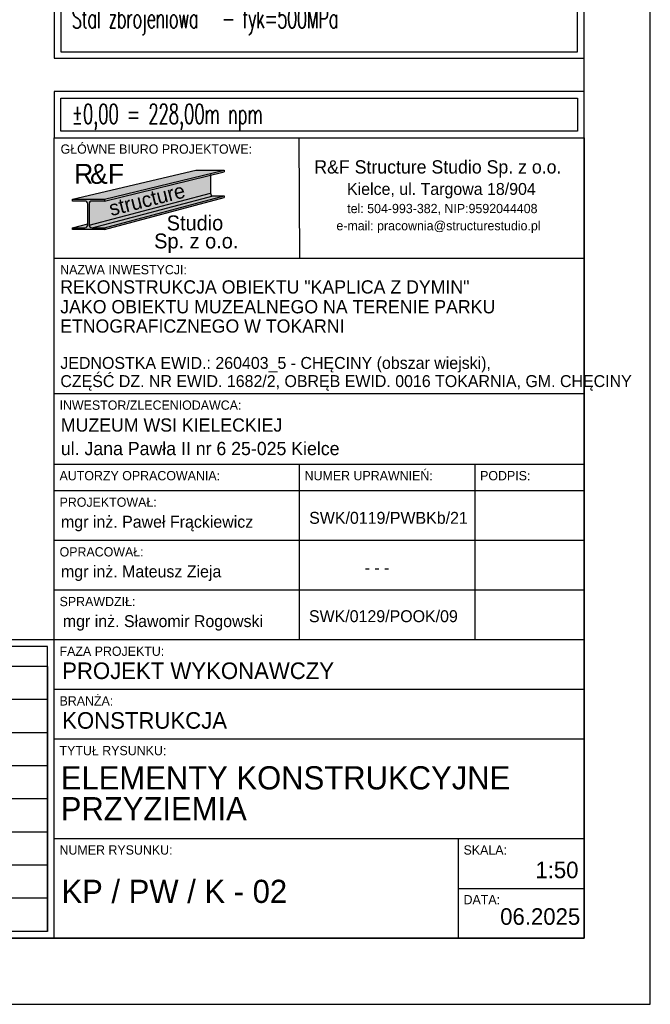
# Model space of a CAD drawing. Header units: centimetres. Extents: x 152786 to 159501, y -6718 to 1403.
# Tile 32 of 89: x 154410 to 154886, y -5032 to -4289. Entities that reach past the tile are written whole.
import ezdxf
from ezdxf.enums import TextEntityAlignment as Align

# ---------------------------------------------------------------- set-up
doc = ezdxf.new("R2010")
doc.units = ezdxf.units.CM
doc.header["$LTSCALE"] = 0.1
doc.linetypes.add('Dot & Dashed', pattern=[33.5139, 17.6389, -8.81945, 0, -7.05555])
doc.layers.get('0').update_dxf_attribs({"color": 45})
for name, color, linetype in [('A_wymiary_zewn', 4, 'Continuous'), ('Format', 7, 'Continuous'), ('hatch_R&F', 4, 'Continuous'), ('konstr_R&F', 2, 'Continuous'), ('opisy_R&F', 3, 'Continuous'), ('ozn_graficzne_R&F', 5, 'Continuous'), ('Section', 3, 'Continuous'), ('wymiary_R&F', 3, 'Continuous'), ('ściany_murowane_R&F', 13, 'Continuous')]:
    doc.layers.add(name, color=color, linetype=linetype)
doc.styles.add('MtXpl_FL_Pismo_Techn', font='txt')
doc.styles.add('MtXpl_FL_Pismo_Techn_1', font='txt')
doc.styles.add('S2_STANDARD_text3', font='simplex.shx', dxfattribs={"height": 12})
doc.styles.add('simplex 0.6', font='simplex.shx', dxfattribs={"width": 0.6})
doc.styles.add('TECH', font='FL Pismo Techniczne.ttf')

# ---------------------------------------------------------------- blocks, each defined once
blk = doc.blocks.new('tab_konstr_Tokarnia')
at = {"layer": 'A_wymiary_zewn', "true_color": 0xd7d6d6}
h = blk.add_hatch(color=254, dxfattribs=at)
h.dxf.hatch_style = 1
h.paths.add_polyline_path([(155912.24, -6517.47), (155890.64, -6517.47), (155797.69, -6539.31), (155821.69, -6539.31)])
at = {"layer": 'A_wymiary_zewn', "true_color": 0x848484}
h = blk.add_hatch(color=252, dxfattribs=at)
h.dxf.hatch_style = 1
h.paths.add_polyline_path([(155901.85, -6534.75), (155901.85, -6521.2), (155821.69, -6540.66), (155812.39, -6540.66, 0.414214), (155810.14, -6542.91), (155810.14, -6558.51, 0.037989), (155810.16, -6558.85)])
at = {"layer": 'A_wymiary_zewn', "true_color": 0x293133}
h = blk.add_hatch(color=250, dxfattribs=at)
h.dxf.hatch_style = 1
h.paths.add_polyline_path([(155912.24, -6518.68), (155912.24, -6517.47), (155821.69, -6539.31), (155821.69, -6540.66)])
h = blk.add_hatch(color=250, dxfattribs=at)
h.dxf.hatch_style = 1
edge = h.paths.add_edge_path()
edge.add_line((155797.69, -6560.76), (155806.99, -6560.76))
edge.add_arc((155806.99, -6558.51), 2.25, 270, 0)
edge.add_line((155809.24, -6558.51), (155809.24, -6542.91))
edge.add_arc((155806.99, -6542.91), 2.25, 0, 90)
edge.add_line((155806.99, -6540.66), (155797.69, -6540.66))
edge.add_line((155797.69, -6540.66), (155797.69, -6539.31))
edge.add_line((155797.69, -6539.31), (155821.69, -6539.31))
edge.add_line((155821.69, -6539.31), (155821.69, -6540.66))
edge.add_line((155821.69, -6540.66), (155812.39, -6540.66))
edge.add_arc((155812.39, -6542.91), 2.25, 90, 180)
edge.add_line((155810.14, -6542.91), (155810.14, -6558.51))
edge.add_arc((155812.39, -6558.51), 2.25, 180, 270)
edge.add_line((155812.39, -6560.76), (155821.69, -6560.76))
edge.add_line((155821.69, -6560.76), (155821.69, -6562.11))
edge.add_line((155821.69, -6562.11), (155797.69, -6562.11))
edge.add_line((155797.69, -6562.11), (155797.69, -6560.76))
at = {"layer": 'A_wymiary_zewn', "true_color": 0xafadad}
h = blk.add_hatch(color=253, dxfattribs=at)
h.dxf.hatch_style = 1
h.paths.add_polyline_path([(155903.87, -6536.77, -0.414214), (155901.85, -6534.75), (155810.16, -6558.85, 0.370396), (155812.39, -6560.76)])
at = {"layer": 'A_wymiary_zewn', "true_color": 0xd7d6d6}
h = blk.add_hatch(color=254, dxfattribs=at)
h.dxf.hatch_style = 1
h.paths.add_polyline_path([(155912.24, -6536.77), (155903.87, -6536.77), (155812.39, -6560.76), (155821.69, -6560.76)])
at = {"layer": 'A_wymiary_zewn', "true_color": 0x293133}
h = blk.add_hatch(color=250, dxfattribs=at)
h.dxf.hatch_style = 1
h.paths.add_polyline_path([(155912.24, -6537.99), (155912.24, -6536.77), (155821.69, -6560.76), (155821.69, -6562.11)])
at = {"layer": 'A_wymiary_zewn', "true_color": 0xafadad}
h = blk.add_hatch(color=253, dxfattribs=at)
h.dxf.hatch_style = 1
h.paths.add_polyline_path([(155809.24, -6558.51), (155809.24, -6557.78), (155797.69, -6560.76), (155806.99, -6560.76, 0.414214)])
at = {"color": 5}
for p, q in [((155783.87, -6492.94), (156183.87, -6492.94)), ((155783.87, -7096.92), (155783.87, -6492.94)), ((156183.87, -6492.94), (156183.87, -7096.92)), ((156183.87, -7096.92), (155783.87, -7096.92))]:
    blk.add_line(p, q, dxfattribs=at)
at = {"color": 4}
for p, q in [((155969.34, -6583.94), (155968.87, -6492.94)), ((156183.87, -6583.94), (155783.87, -6583.94)), ((156183.87, -6686.19), (155783.87, -6686.19)), ((156183.87, -6739.42), (155783.87, -6739.42)), ((155968.87, -6739.42), (155968.87, -6871.92)), ((156101.37, -6739.42), (156101.37, -6871.92)), ((156183.87, -6759.42), (155783.87, -6759.42)), ((156183.87, -6759.42), (155783.87, -6759.42)), ((156183.87, -6759.42), (155783.87, -6759.42)), ((156183.87, -6796.92), (155783.87, -6796.92)), ((156183.87, -6834.42), (155783.87, -6834.42)), ((156183.87, -6871.92), (155783.87, -6871.92)), ((156183.87, -6871.92), (155783.87, -6871.92)), ((156183.87, -6909.42), (155783.87, -6909.42)), ((156183.87, -6946.92), (155783.87, -6946.92)), ((156183.87, -7021.92), (155783.87, -7021.92)), ((156088.87, -7021.92), (156088.87, -7096.92)), ((156088.87, -7059.42), (156183.87, -7059.42))]:
    blk.add_line(p, q, dxfattribs=at)
at = {"layer": 'A_wymiary_zewn', "color": 250, "true_color": 0x293133}
for p, q in [((155797.69, -6539.31), (155890.64, -6517.47)), ((155821.69, -6539.31), (155912.24, -6517.47)), ((155821.69, -6540.66), (155912.24, -6518.68)), ((155890.64, -6517.47), (155912.24, -6517.47)), ((155901.85, -6520.71), (155901.85, -6534.75)), ((155912.24, -6517.47), (155912.24, -6518.68)), ((155797.69, -6540.66), (155797.69, -6539.31)), ((155797.69, -6539.31), (155821.69, -6539.31)), ((155810.16, -6558.85), (155901.85, -6534.75)), ((155812.39, -6560.76), (155903.87, -6536.77)), ((155821.69, -6560.76), (155912.24, -6536.77)), ((155821.69, -6562.11), (155912.24, -6537.99)), ((155821.69, -6539.31), (155821.69, -6540.66)), ((155903.87, -6536.77), (155912.24, -6536.77)), ((155806.99, -6540.66), (155797.69, -6540.66)), ((155809.24, -6558.51), (155809.24, -6542.91)), ((155810.14, -6542.91), (155810.14, -6558.51)), ((155821.69, -6540.66), (155812.39, -6540.66)), ((155797.69, -6560.76), (155809.24, -6557.78)), ((155797.69, -6560.76), (155806.99, -6560.76)), ((155797.69, -6562.11), (155797.69, -6560.76)), ((155812.39, -6560.76), (155821.69, -6560.76)), ((155821.69, -6560.76), (155821.69, -6562.11)), ((155821.69, -6562.11), (155797.69, -6562.11))]:
    blk.add_line(p, q, dxfattribs=at)
for centre, radius, start, end in [((155903.87, -6534.75), 2.03, 180, 270), ((155806.99, -6542.91), 2.25, 0, 90), ((155812.39, -6542.91), 2.25, 90, 180), ((155806.99, -6558.51), 2.25, 270, 0), ((155812.39, -6558.51), 2.25, 180, 270)]:
    blk.add_arc(centre, radius, start, end, dxfattribs=at)
at = {"layer": 'Section'}
for p, q in [((155890.64, -6517.47), (155912.24, -6517.47)), ((155912.24, -6517.47), (155912.24, -6518.68)), ((155912.24, -6536.77), (155912.24, -6537.99))]:
    blk.add_line(p, q, dxfattribs=at)
at = {"color": 4}
for s, height, style, p in [('GŁÓWNE BIURO PROJEKTOWE:', 7, 'TECH', (155788.64, -6504.94)), ('R&F Structure Studio Sp. z o.o.', 10, 'MtXpl_FL_Pismo_Techn', (155980.21, -6519.88)), ('Kielce, ul. Targowa 18/904', 9, 'MtXpl_FL_Pismo_Techn', (156004.9, -6536.03)), ('tel: 504-993-382, NIP:9592044408', 7, 'MtXpl_FL_Pismo_Techn', (156005.06, -6549.8)), ('e-mail: pracownia@structurestudio.pl', 7, 'MtXpl_FL_Pismo_Techn', (155996.88, -6562.75)), ('NAZWA INWESTYCJI:', 7, 'TECH', (155788.34, -6595.94)), ('REKONSTRUKCJA OBIEKTU "KAPLICA Z DYMIN"', 10, 'TECH', (155788.4, -6610.48)), ('JAKO OBIEKTU MUZEALNEGO NA TERENIE PARKU ', 10, 'TECH', (155788.4, -6625.43)), ('ETNOGRAFICZNEGO W TOKARNI ', 10, 'TECH', (155788.32, -6639.99)), ('JEDNOSTKA EWID.: 260403_5 - CHĘCINY (obszar wiejski), ', 9, 'TECH', (155788.5, -6667.34)), ('CZĘŚĆ DZ. NR EWID. 1682/2, OBRĘB EWID. 0016 TOKARNIA, GM. CHĘCINY  ', 9, 'TECH', (155788.5, -6681.06)), ('INWESTOR/ZLECENIODAWCA:', 7, 'TECH', (155787.87, -6698.19)), ('MUZEUM WSI KIELECKIEJ ', 10, 'TECH', (155788.87, -6714.7)), ('ul. Jana Pawła II nr 6 25-025 Kielce ', 10.0002, 'TECH', (155788.87, -6732.44)), ('AUTORZY OPRACOWANIA:', 7, 'TECH', (155787.87, -6751.42)), ('NUMER UPRAWNIEŃ:', 7, 'TECH', (155972.87, -6751.42)), ('PODPIS:', 7, 'TECH', (156105.37, -6751.42)), ('PROJEKTOWAŁ:', 7, 'TECH', (155787.9, -6771.42)), ('OPRACOWAŁ:', 7, 'TECH', (155787.9, -6808.92)), ('SPRAWDZIŁ:', 7, 'TECH', (155787.9, -6846.42)), ('FAZA PROJEKTU:', 7, 'TECH', (155787.87, -6883.92)), ('BRANŻA:', 7, 'TECH', (155787.87, -6921.42)), ('TYTUŁ RYSUNKU:', 7, 'TECH', (155787.87, -6958.92)), ('NUMER RYSUNKU:', 7, 'TECH', (155787.87, -7033.92)), ('SKALA:', 7, 'TECH', (156092.87, -7033.92)), ('DATA:', 7, 'TECH', (156092.87, -7071.42))]:
    blk.add_text(s, height=height, dxfattribs=dict(at, style=style)).set_placement(p)
at = {"color": 3, "style": 'TECH'}
for s, height, p in [('mgr inż. Paweł Frąckiewicz', 9, (155788.97, -6787.22)), ('SWK/0119/PWBKb/21', 9, (155976.35, -6784.26)), ('mgr inż. Mateusz Zieja', 9, (155788.97, -6824.72)), ('- - -', 9, (156018.16, -6821.76)), ('PROJEKT WYKONAWCZY', 12.5, (155789.87, -6901.42)), ('KONSTRUKCJA', 12.5, (155789.87, -6938.92)), ('06.2025', 12.5, (156120.53, -7086.92))]:
    blk.add_text(s, height=height, dxfattribs=at).set_placement(p)
at = {"color": 3, "char_height": 9, "style": 'TECH'}
for s, insert, width, attachment_point in [('mgr inż. Sławomir Rogowski', (155790.36, -6864.92), 202.7748, 7), ('\\pxi-3,l4,t4;SWK/0129/POOK/09', (156027.86, -6858.62), 115, 8)]:
    blk.add_mtext(s, dxfattribs=dict(at, insert=insert, width=width, attachment_point=attachment_point))
at = {"layer": 'A_wymiary_zewn', "color": 10, "style": 'TECH'}
for s, p in [('R', (155798.91, -6527.63)), ('F', (155824.41, -6527.63))]:
    blk.add_text(s, height=15, dxfattribs=at).set_placement(p)
at = {"layer": 'A_wymiary_zewn', "color": 18, "true_color": 0x000000, "style": 'TECH'}
blk.add_text('&', height=15, dxfattribs=at).set_placement((155810.91, -6527.63))
at = {"layer": 'A_wymiary_zewn', "color": 4, "style": 'MtXpl_FL_Pismo_Techn_1'}
blk.add_text('structure', height=11.25, rotation=14.13176, dxfattribs=at).set_placement((155826.88, -6552.05))
at = {"layer": 'A_wymiary_zewn', "color": 1, "style": 'TECH'}
for s, p in [('Studio', (155868.78, -6562.79)), ('Sp. z o.o.', (155859.31, -6576.42))]:
    blk.add_text(s, height=11.25, dxfattribs=at).set_placement(p)
blk = doc.blocks.new('TAB_2')
at = {"layer": 'opisy_R&F', "color": 4}
for points in [[(-300, 450), (-1100, 450), (-1100, 50), (-300, 50)], [(-1090, 440), (-310, 440), (-310, 390), (-1090, 390)], [(-310, 440), (-1090, 440), (-1090, 60), (-310, 60)], [(-300, 0), (-1100, 0), (-1100, -70), (-300, -70)], [(-1090, -10), (-310, -10), (-310, -60), (-1090, -60)]]:
    blk.add_lwpolyline(points, close=True, dxfattribs=at)
at = {"layer": 'opisy_R&F', "color": 2, "style": 'simplex 0.6', "width": 0.6}
blk.add_text('MATERIAŁY', height=25, dxfattribs=at).set_placement((-704.9, 401.3), align=Align.CENTER)
at = {"layer": 'opisy_R&F', "ltscale": 50, "char_height": 30, "width": 863.574, "attachment_point": 1, "style": 'simplex 0.6'}
for s, insert in [('{\\C5;Drewno: elementy proj. C24\\P       \\H0.666667x; \\H1.5x;ewentualna wymiana podwalin D24\\PBeton C25/30     - KONSTRUKCJA NADZIEMNA^JBeton C25/30 W6 - KONSTRUKCJA PODZIEMNA \\PBeton C8/10      - BETON PODKŁADOWY \\P\\T0.96;Stal zbrojeniowa   - fyk=500MPa}', (-1073.6, 375.5)), ('{\\C5;%%p0,00 = 228,00m npm}', (-1073.6, -19))]:
    blk.add_mtext(s, dxfattribs=dict(at, insert=insert))
blk = doc.blocks.new('Legenda_opis1')
at = {"layer": 'hatch_R&F'}
h = blk.add_hatch(dxfattribs=at)
h.set_pattern_fill('ANSI33', color=4, scale=2, style=0)
h.set_pattern_definition([(45, (-33186.698, -18397.697), (-8.980256, 8.980256), []), (45, (-33177.718, -18397.697), (-8.980256, 8.980256), [6.35, -3.175])])
h.paths.add_polyline_path([(-2770.4, 250), (-2594.3, 250), (-2594.3, 220), (-2770.4, 220)])
h = blk.add_hatch(dxfattribs=at)
h.set_pattern_fill('ANSI38', color=4, scale=2, style=0)
h.set_pattern_definition([(45, (-1890, -149.9336), (-4.49013, 4.49013), []), (135, (-1890, -149.9336), (-13.470384, 4.49013), [15.875, -9.525])])
h.paths.add_polyline_path([(-2770.4, 100), (-2594.3, 100), (-2594.3, 70), (-2770.4, 70)])
at = {"layer": 'ściany_murowane_R&F'}
h = blk.add_hatch(dxfattribs=at)
h.set_pattern_fill('ANSI31', color=4, scale=2.5, angle=90, style=0)
h.set_pattern_definition([(135, (-33186.698, -18347.697), (-5.61266, -5.61266), [])])
h.paths.add_polyline_path([(-2770.4, 200), (-2594.3, 200), (-2594.3, 170), (-2770.4, 170)])
h = blk.add_hatch(dxfattribs=at)
h.set_pattern_fill('ISO02W100', color=4, scale=1.5, angle=315, style=0)
h.set_pattern_definition([(315, (121.3135, 0), (5.3033, 5.3033), [18, -4.5])])
h.paths.add_polyline_path([(-2770.4, 150), (-2594.3, 150), (-2594.3, 120), (-2770.4, 120)])
at = {"color": 4}
for p, q in [((-1852.1, 300), (-2790, 300)), ((-1852.1, 300), (-2790, 300)), ((-2780, -140), (-2780, 290)), ((-1862.1, 290), (-2780, 290)), ((-1862.1, 290), (-2780, 290)), ((-1862.1, -140), (-1862.1, 290)), ((-1862.1, 260), (-2780, 260)), ((-2584.3, 260), (-2584.3, -140)), ((-1862.1, 260), (-1862.1, -140)), ((-1862.1, 210), (-2780, 210)), ((-1862.1, 160), (-2780, 160)), ((-1862.1, 110), (-2780, 110)), ((-1862.1, 60), (-2780, 60)), ((-1862.1, 10), (-2780, 10)), ((-1862.1, -40), (-2780, -40)), ((-1862.1, -90), (-2780, -90)), ((-1862.1, -140), (-2780, -140)), ((-1852.1, -150), (-2790, -150))]:
    blk.add_line(p, q, dxfattribs=at)
for points in [[(-2790, -150), (-2790, 300)], [(-1852.1, -150), (-1852.1, 300)]]:
    blk.add_lwpolyline(points, dxfattribs=at)
at = {"layer": 'konstr_R&F'}
blk.add_lwpolyline([(-2770.4, 250), (-2594.3, 250), (-2594.3, 220), (-2770.4, 220)], close=True, dxfattribs=at)
at = {"layer": 'konstr_R&F', "color": 3}
blk.add_lwpolyline([(-2770.4, 100), (-2594.3, 100), (-2594.3, 70), (-2770.4, 70)], close=True, dxfattribs=at)
at = {"layer": 'ozn_graficzne_R&F', "color": 7, "linetype": 'Dot & Dashed', "ltscale": 0.2, "const_width": 1}
blk.add_lwpolyline([(-2677.5, 49.8, 0.72236), (-2687.7, 51.5, -0.493051), (-2694, 50.4, 0.725748), (-2705.5, 44, -0.472367), (-2709.4, 39.2, 0.994662), (-2709.5, 30.1, -0.524155), (-2705.8, 24.7, 0.964736), (-2698.4, 21.5, -0.702378), (-2691, 20.8, 0.716583), (-2678.9, 19.9, -0.45003), (-2673.2, 21.7, 1.127382), (-2670.2, 28.8, -0.772934), (-2670, 36.5, 1.020362), (-2672.5, 46.6, -0.446367)], format="xyb", close=True, dxfattribs=at)
at = {"layer": 'ściany_murowane_R&F', "linetype": 'Continuous', "ltscale": 8}
for points in [[(-2770.4, 200), (-2594.3, 200), (-2594.3, 170), (-2770.4, 170)], [(-2770.4, 150), (-2594.3, 150), (-2594.3, 120), (-2770.4, 120)]]:
    blk.add_lwpolyline(points, close=True, dxfattribs=at)
at = {"color": 4, "insert": (-2765.4, 265.1), "char_height": 12, "width": 1098.166, "attachment_point": 4, "style": 'S2_STANDARD_text3'}
blk.add_mtext('{\\Fromans.shx|c238;L E G E N D A:\\fTimes New Roman|b0|i0|c238|p18;\\C2;\\P\\H0.75x; }', dxfattribs=at)
at = {"layer": 'opisy_R&F', "color": 4, "style": 'S2_STANDARD_text3'}
for s, p in [('ELEMENTY ŻELBETOWE', (-2551.8, 235)), ('ŚCIANY MUROWANE NOŚNE', (-2554.3, 185)), ('ŚCIANY MUROWANE Z BLOCZKÓW BETONOWYCH', (-2554.3, 135)), ('ELEMENTY DREWNIANE', (-2554.3, 85)), ('OBSZAR ZMIANY / REWIZJI', (-2554.3, 35)), ('GÓRNA KRAWĘDŹ ELEMENTU KONSTRUKCYJNEGO', (-2554.3, -15)), ('DOLNA KRAWĘDŹ ELEMENTU KONSTRUKCYJNEGO', (-2554.3, -65)), ('ŁAWA FUNDAMENTOWA', (-2554.3, -115))]:
    blk.add_text(s, height=15, dxfattribs=at).set_placement(p, align=Align.MIDDLE_LEFT)
at = {"layer": 'opisy_R&F', "style": 'simplex 0.6', "width": 0.8}
for s, p in [('g.k.', (-2706.5, -22.7)), ('d.k.', (-2706.5, -72.7)), ('ŁF', (-2706.5, -122.7))]:
    blk.add_text(s, height=20, dxfattribs=at).set_placement(p)

msp = doc.modelspace()

# ---------------------------------------------------------------- linework, layer by layer
at = {"layer": 'Format'}
msp.add_lwpolyline([(152785.6077, -5032.3377), (154885.6077, -5032.3377), (154885.6077, -3547.3377), (152785.6077, -3547.3377)], close=True, dxfattribs=at)
at = {"layer": 'ozn_graficzne_R&F'}
msp.add_lwpolyline([(152895.6077, -4982.3377), (154835.6077, -4982.3377), (154835.6077, -3597.3377), (152895.6077, -3597.3377)], close=True, dxfattribs=at)

# ---------------------------------------------------------------- block references
at = {"layer": 'A_wymiary_zewn'}
msp.add_blockref('tab_konstr_Tokarnia', (-1348.2602, 2114.5832), dxfattribs=at)
at = {"layer": 'opisy_R&F', "xscale": 0.5, "yscale": 0.5, "zscale": 0.5}
msp.add_blockref('Legenda_opis1', (155361.6377, -4907.3377), dxfattribs=at)
at = {"layer": 'wymiary_R&F', "xscale": 0.5, "yscale": 0.5, "zscale": 0.5}
msp.add_blockref('TAB_2', (154985.6077, -4343.3561), dxfattribs=at)

# ---------------------------------------------------------------- texts
at = {"color": 2, "style": 'TECH'}
for s, height, p in [('ELEMENTY KONSTRUKCYJNE ', 17.5, (154440.5215, -4870.1545)), ('PRZYZIEMIA', 17.5, (154440.5215, -4893.4452)), ('1:50', 12.5, (154798.8491, -4937.1737))]:
    msp.add_text(s, height=height, dxfattribs=at).set_placement(p)
at = {"color": 1, "style": 'TECH'}
msp.add_text('KP / PW / K - 02', height=17.5, dxfattribs=at).set_placement((154441.0797, -4955.8381))

doc.saveas('drawing.dxf')
